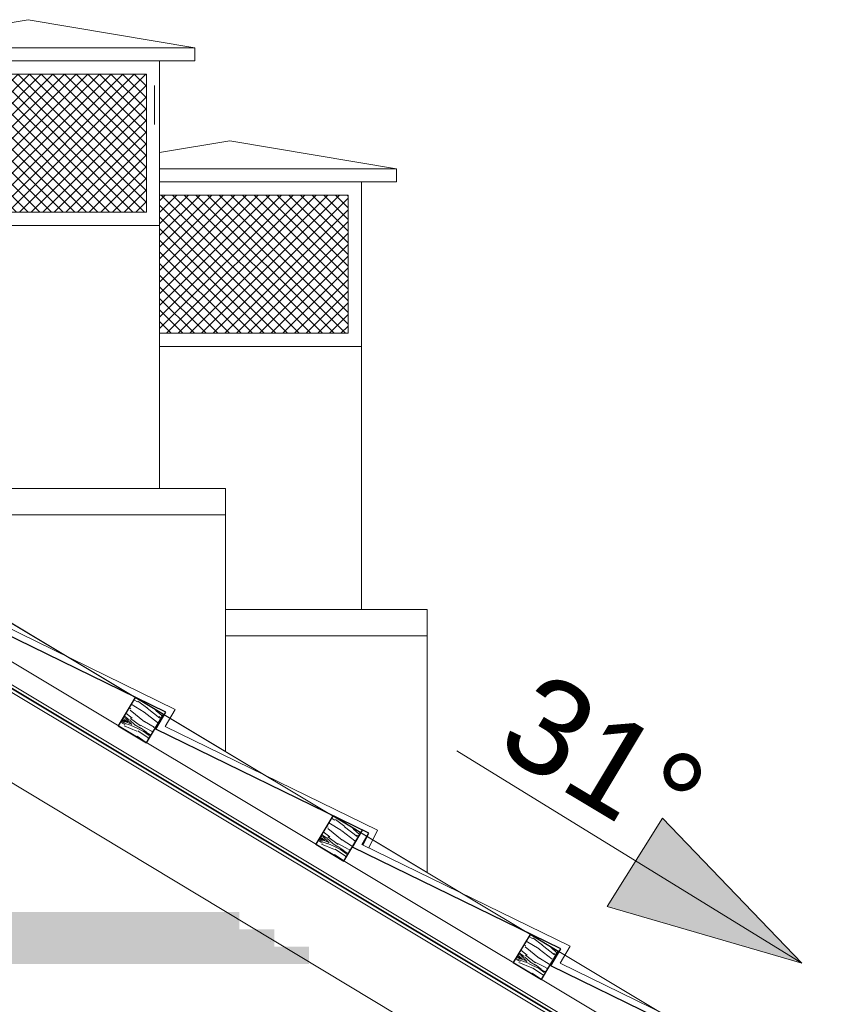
# Model space of a CAD drawing. Header units: millimetres. Extents: x -740 to 33545, y 5178 to 22494.
# Tile 193 of 250: x 9498 to 9619, y 13754 to 13903. Entities that reach past the tile are written whole.
import ezdxf
from ezdxf.lldxf.tags import DXFTag
from ezdxf.xclip import XClip

# ---------------------------------------------------------------- set-up
doc = ezdxf.new("R2010")
doc.units = ezdxf.units.MM
doc.header["$MEASUREMENT"] = 0
doc.header["$XCLIPFRAME"] = 0
for name, color, linetype, lineweight in [('A_izolacja', 252, 'Continuous', 9), ('A_l.przerywana', 252, 'ICAD_ISO03W100', 9), ('A_l.widokowa', 252, 'Continuous', 18), ('A_linie widokowe', 252, 'Continuous', 18), ('l. przekrojowa', 252, 'Continuous', 30), ('l.widokowa', 252, 'Continuous', 15), ('l.wypeĹ‚nien', 252, 'Continuous', 5)]:
    doc.layers.add(name, color=color, linetype=linetype, lineweight=lineweight)
doc.styles.add('Arial$001', font='arial.ttf', dxfattribs={"height": 1.791991})
tags = doc.linetypes.add('ICAD_ISO03W100', pattern=[30, 12, -18]).pattern_tags.tags
tags[6:7] = [DXFTag(74, 4), DXFTag(75, 0), DXFTag(340, '0'), DXFTag(46, 1.0), DXFTag(50, 0.0), DXFTag(44, 0.0), DXFTag(45, 0.0)]
tags[4:5] = [DXFTag(74, 4), DXFTag(75, 0), DXFTag(340, '0'), DXFTag(46, 1.0), DXFTag(50, 0.0), DXFTag(44, 0.0), DXFTag(45, 0.0)]

# ---------------------------------------------------------------- blocks, each defined once
blk = doc.blocks.new('MF2E3FC30')
at = {"true_color": 0xffffff}
blk.add_hatch(color=7, dxfattribs=at).paths.add_polyline_path([(106.128, 264.692), (106.128, 232.162), (159.159, 232.162), (159.159, 264.692)])
blk = doc.blocks.new('kominek')
at = {"layer": 'l.wypeĹ‚nien'}
h = blk.add_hatch(dxfattribs=at)
h.set_pattern_fill('ANSI37', color=256, scale=10, style=0)
h.set_pattern_definition([(45, (0, 10), (-0.88388348, 0.88388348), []), (135, (0, 10), (-0.88388348, -0.88388348), [])])
h.paths.add_polyline_path([(4702.4, 10862.64), (4738.4, 10862.64), (4738.4, 10841.64), (4702.4, 10841.64)])
at = {"layer": 'A_l.widokowa', "color": 7}
for p, q in [((4695.06, 10866.64), (4720.4, 10870.9)), ((4745.74, 10866.64), (4720.4, 10870.9)), ((4695.06, 10866.64), (4720.4, 10866.64)), ((4745.74, 10866.64), (4720.4, 10866.64))]:
    blk.add_line(p, q, dxfattribs=at)
for points in [[(4700.4, 10864.64), (4695.06, 10864.64), (4695.06, 10866.64)], [(4740.4, 10864.64), (4745.74, 10864.64), (4745.74, 10866.64)]]:
    blk.add_lwpolyline(points, dxfattribs=at)
for points in [[(4700.4, 10864.64), (4740.4, 10864.64), (4740.4, 10839.64), (4700.4, 10839.64)], [(4702.4, 10862.64), (4738.4, 10862.64), (4738.4, 10841.64), (4702.4, 10841.64)]]:
    blk.add_lwpolyline(points, close=True, dxfattribs=at)
at = {"layer": 'A_l.widokowa'}
blk.add_lwpolyline([(4700.4, 10839.64), (4740.4, 10839.64), (4740.4, 10799.64), (4700.4, 10799.64)], close=True, dxfattribs=at)

msp = doc.modelspace()

# ---------------------------------------------------------------- hatches: boundary and pattern name
msp.add_hatch(color=256).paths.add_polyline_path([(9616.48, 13759.82), (9595.32, 13781.82), (9586.88, 13768.42)])
at = {"layer": 'l.wypeĹ‚nien'}
h = msp.add_hatch(dxfattribs=at)
h.set_pattern_fill('ANSI37', color=256, scale=10, angle=180, style=0)
h.set_pattern_definition([(135, (14249.9299, 3023.893), (0.88388348, 0.88388348), []), (45, (14249.9299, 3023.893), (0.88388348, -0.88388348), [])])
h.paths.add_polyline_path([(9518.85, 13871.92), (9518.85, 13855.53), (9547.53, 13855.53), (9547.53, 13876.53), (9518.85, 13876.53)])
h = msp.add_hatch(dxfattribs=at)
h.set_pattern_fill('WOOD8', color=256, scale=10, angle=149.0577, style=0)
h.set_pattern_definition([(159.362504, (10244.4867, -2684.75155), (-56.602861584, 22.27366581), [1.11803, -110.68536]), (149.057704, (10243.44, -2684.357), (-3.43511, 13.718601), [1.1, -8.9]), (130.622804, (10242.497, -2683.792), (-12.0119779, 18.8603351), [0.94868, -30.67409]), (336.182704, (10241.8793, -2683.0718), (-65.17972982, 27.41537904), [0.80623, -79.81635]), (334.252104, (10242.6168, -2683.3974), (-90.91028372, 42.84064307), [1.10454, -109.34907]), (315.021504, (10243.6117, -2683.8772), (20.58883636, -24.00207817), [1.23693, -39.99412]), (139.595404, (10243.8005, -2684.3402), (-37.74254931, 34.28557092), [0.60828, -60.21935]), (155.397904, (10243.3373, -2683.9459), (73.756594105, -32.55709118), [0.90554, -89.64831]), (323.347104, (10242.514, -2683.5689), (72.04994424, -54.85257296), [1.00499, -99.49377]), (340.367604, (10243.3203, -2684.1689), (-39.44916255, 11.99015022), [0.5099, -50.48029]), (154.252104, (10245.2072, -2685.3001), (90.91028372, -42.84064307), [1.10454, -109.34907]), (160.367604, (10244.2123, -2684.8203), (39.44916255, -11.99015022), [1.0198, -49.97039]), (149.057704, (10243.252, -2684.478), (-3.43511, 13.718601), [1.2, -8.8]), (128.501704, (10242.2226, -2683.8606), (-32.600824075, 42.86241375), [0.8544, -84.58564]), (145.2436037, (10241.69066, -2683.19196), (-114.934197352, 80.561340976), [1.50333, -148.82963]), (154.252104, (10240.45555, -2682.3349), (90.91028372, -42.84064307), [1.10454, -109.34907]), (149.057704, (10239.461, -2681.855), (-3.43511, 13.718601), [1.1, -8.9]), (143.863304, (10247.0941, -2686.4313), (-80.626841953, 59.994272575), [1.10454, -109.34907]), (154.252104, (10246.202, -2685.7799), (90.91028372, -42.84064307), [1.10454, -109.34907]), (149.057704, (10247.197, -2686.26), (-3.43511, 13.718601), [0.6, -9.4]), (143.863304, (10246.6823, -2685.9512), (-80.626841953, 59.994272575), [1.10454, -109.34907]), (149.057704, (10245.79, -2685.3), (-3.43511, 13.718601), [1, -9]), (138.752904, (10244.9326, -2684.7857), (46.319423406, -39.427289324), [1.11803, -110.68536]), (143.863304, (10244.092, -2684.04855), (-80.626841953, 59.994272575), [1.10454, -109.34907]), (154.252104, (10243.1999, -2683.3972), (90.91028372, -42.84064307), [1.10454, -109.34907]), (154.252104, (10242.20505, -2682.9174), (90.91028372, -42.84064307), [1.10454, -109.34907]), (157.187804, (10241.2102, -2682.4375), (56.60287446, -22.27362129), [1.41421, -69.29646]), (149.057704, (10239.907, -2681.889), (-3.43511, 13.718601), [1.5, -8.5]), (161.586504, (10237.1646, -2687.241), (-48.02602469, 17.13187653), [0.92195, -91.27349]), (154.768304, (10236.2899, -2686.9498), (82.333448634, -37.69883899), [1.00499, -99.49377]), (140.927604, (10237.1646, -2687.241), (-46.31939021, 39.42732166), [0.70711, -70.00357]), (139.595404, (10236.6156, -2686.7953), (-37.74254931, 34.28557092), [1.21655, -59.61107]), (149.057704, (10244.266, -2691.149), (-3.43511, 13.718601), [1.2, -8.8]), (158.520004, (10243.2369, -2690.5315), (48.02602105, -17.13189142), [0.60828, -60.21935]), (307.256304, (10242.6709, -2690.3088), (-20.5888245, 24.00209266), [0.53852, -53.31313]), (316.0631037, (10242.9969, -2690.7374), (-66.908229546, 63.42940353), [1.33417, -132.08247]), (156.182704, (10236.2212, -2686.6754), (65.17972982, -27.41537904), [0.80623, -79.81635]), (141.932704, (10236.2212, -2686.6754), (-54.89625662, 44.56906099), [0.80623, -79.81635]), (149.057704, (10244.163, -2691.32), (-3.43511, 13.718601), [0.8, -9.2]), (315.021504, (10243.4771, -2690.9087), (20.58883636, -24.00207817), [0.82462, -40.40644]), (152.4242037, (10242.4306, -2689.9316), (142.371487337, -73.690973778), [1.70294, -168.59093]), (151.3483037, (10240.92114, -2689.14325), (210.9862617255, -114.825071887), [2.502, -247.69792]), (145.8779037, (10238.7255, -2687.9436), (-140.664851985, 95.986453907), [1.80278, -178.47479]), (139.595404, (10237.2331, -2686.9323), (-37.74254931, 34.28557092), [1.82483, -59.0028]), (138.752904, (10243.8034, -2691.92045), (46.319423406, -39.427289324), [1.11803, -110.68536]), (133.112304, (10242.9627, -2691.1833), (29.16567905, -29.14383716), [1.45602, -71.34508]), (149.057704, (10241.968, -2690.12), (-3.43511, 13.718601), [1.3, -8.7]), (157.187804, (10240.8527, -2689.452), (56.60287446, -22.27362129), [1.41421, -69.29646]), (145.4814037, (10239.54907, -2688.90367), (-123.511143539, 85.702961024), [1.60312, -158.70907]), (157.8039037, (10238.2282, -2687.9952), (-65.17975129, 27.415322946), [1.31529, -130.21417]), (163.093904, (10237.0104, -2687.4983), (30.87230726, -6.84840007), [1.23693, -39.99412]), (149.057704, (10235.827, -2687.139), (-3.43511, 13.718601), [0.7, -9.3]), (334.252104, (10242.4306, -2689.9316), (-90.91028372, 42.84064307), [2.20907, -108.24454]), (153.8213037, (10244.626, -2690.54815), (99.487122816, -47.982421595), [2.40832, -118.00763]), (149.057704, (10242.465, -2689.486), (-3.43511, 13.718601), [2.3, -7.7]), (144.9721037, (10240.4921, -2688.3031), (-106.357399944, 75.419513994), [2.80713, -137.54955]), (149.057704, (10238.193, -2686.692), (-3.43511, 13.718601), [2.5, -7.5]), (141.932704, (10243.5463, -2692.3493), (-54.89625662, 44.56906099), [2.41868, -78.2039]), (142.717504, (10241.6421, -2690.858), (-63.47308699, 49.71082968), [1.81108, -88.74277]), (151.5473037, (10240.2011, -2689.7609), (193.832658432, -104.541388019), [2.30217, -227.91512]), (155.5775037, (10238.177, -2688.66408), (238.423480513, -107.954817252), [3.52278, -348.75552]), (146.0449037, (10246.8884, -2686.77433), (-149.241636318, 101.128308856), [1.90263, -188.36035]), (157.187804, (10245.3102, -2685.7116), (56.60287446, -22.27362129), [2.12132, -68.58936]), (151.4436037, (10243.35483, -2684.88917), (202.409342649, -109.683439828), [2.40208, -237.80616]), (138.4380037, (10241.24497, -2683.7409), (84.061866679, -73.712972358), [1.62788, -161.16032]), (149.057704, (10240.027, -2682.661), (-3.43511, 13.718601), [2, -8]), (152.2375037, (10247.5054, -2685.7451), (150.948250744, -78.832896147), [1.80278, -178.47479]), (143.0487037, (10245.91017, -2684.90537), (80.626813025, -59.994302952), [1.9105, -189.13923]), (142.3479037, (10244.3834, -2683.7569), (72.049995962, -54.8525173), [1.71172, -169.4607]), (154.768304, (10243.0282, -2682.7113), (82.333448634, -37.69883899), [2.00998, -98.48878]), (161.1525037, (10241.20996, -2681.85445), (87.475214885, -29.12193258), [1.43178, -141.74643]), (139.595404, (10239.855, -2681.3919), (-37.74254931, 34.28557092), [1.21655, -59.61107]), (145.2436037, (10246.5285, -2687.3747), (-114.934197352, 80.561340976), [1.50333, -148.82963]), (161.8620037, (10245.29337, -2686.5177), (126.924380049, -41.11204913), [2.2561, -223.35418]), (149.057704, (10243.149, -2685.815), (-3.43511, 13.718601), [2.5, -7.5]), (143.6174037, (10241.00517, -2684.5299), (89.203704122, -65.136000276), [2.1095, -208.84073]), (142.3479037, (10239.30686, -2683.2786), (72.049995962, -54.8525173), [1.71172, -169.4607]), (149.057704, (10247.865, -2685.145), (-3.43511, 13.718601), [1.7, -8.3]), (140.927604, (10246.4073, -2684.2706), (-46.31939021, 39.42732166), [2.82843, -67.88225]), (151.4436037, (10244.21142, -2682.48787), (202.409342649, -109.683439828), [2.40208, -237.80616]), (154.5852037, (10242.10156, -2681.33962), (-190.3974003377, 90.8230770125), [3.11448, -308.33375]), (142.2149037, (10243.18635, -2692.94967), (135.523009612, -104.563449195), [2.51794, -249.27563]), (149.057704, (10241.196, -2691.407), (-3.43511, 13.718601), [2.8, -7.2]), (152.7099037, (10238.79487, -2689.96724), (276.1659606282, -142.2405109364), [4.70956, -466.24691]), (149.057704, (10244.986, -2689.948), (-3.43511, 13.718601), [2.4, -7.6]), (144.2941037, (10242.9275, -2688.71375), (-89.203719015, 65.135987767), [2.40832, -118.00763]), (150.9053037, (10240.9719, -2687.3082), (262.447391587, -145.6755583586), [3.10161, -307.05964]), (151.7840037, (10238.26166, -2685.8), (176.678841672, -94.258088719), [2.10238, -208.13558]), (154.252104, (10245.8086, -2688.5755), (90.91028372, -42.84064307), [2.20907, -108.24454]), (149.057704, (10243.819, -2687.616), (-3.43511, 13.718601), [3.2, -6.8]), (147.1485037, (10241.0743, -2685.97047), (-243.586937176, 157.6876763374), [3.00167, -297.16495]), (145.4814037, (10238.55266, -2684.3422), (-123.511143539, 85.702961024), [1.60312, -158.70907])])
h.paths.add_polyline_path([(9512.58, 13795.87), (9516.87, 13793.3), (9519.44, 13797.59), (9515.15, 13800.16)])
h = msp.add_hatch(dxfattribs=at)
h.set_pattern_fill('WOOD8', color=256, scale=10, angle=149.0577, style=0)
h.set_pattern_definition([(159.362504, (10274.5057, -2702.7477), (-56.602861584, 22.27366581), [1.11803, -110.68536]), (149.057704, (10273.459, -2702.354), (-3.43511, 13.718601), [1.1, -8.9]), (130.622804, (10272.516, -2701.788), (-12.0119779, 18.8603351), [0.94868, -30.67409]), (336.182704, (10271.8983, -2701.068), (-65.17972982, 27.41537904), [0.80623, -79.81635]), (334.252104, (10272.6358, -2701.3935), (-90.91028372, 42.84064307), [1.10454, -109.34907]), (315.021504, (10273.6307, -2701.8733), (20.58883636, -24.00207817), [1.23693, -39.99412]), (139.595404, (10273.8195, -2702.3363), (-37.74254931, 34.28557092), [0.60828, -60.21935]), (155.397904, (10273.3563, -2701.942), (73.756594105, -32.55709118), [0.90554, -89.64831]), (323.347104, (10272.533, -2701.5651), (72.04994424, -54.85257296), [1.00499, -99.49377]), (340.367604, (10273.3393, -2702.165), (-39.44916255, 11.99015022), [0.5099, -50.48029]), (154.252104, (10275.2262, -2703.2962), (90.91028372, -42.84064307), [1.10454, -109.34907]), (160.367604, (10274.2313, -2702.8164), (39.44916255, -11.99015022), [1.0198, -49.97039]), (149.057704, (10273.271, -2702.474), (-3.43511, 13.718601), [1.2, -8.8]), (128.501704, (10272.2415, -2701.8567), (-32.600824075, 42.86241375), [0.8544, -84.58564]), (145.2436037, (10271.70965, -2701.1881), (-114.934197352, 80.561340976), [1.50333, -148.82963]), (154.252104, (10270.4745, -2700.331), (90.91028372, -42.84064307), [1.10454, -109.34907]), (149.057704, (10269.48, -2699.851), (-3.43511, 13.718601), [1.1, -8.9]), (143.863304, (10277.1131, -2704.4274), (-80.626841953, 59.994272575), [1.10454, -109.34907]), (154.252104, (10276.221, -2703.776), (90.91028372, -42.84064307), [1.10454, -109.34907]), (149.057704, (10277.216, -2704.256), (-3.43511, 13.718601), [0.6, -9.4]), (143.863304, (10276.7013, -2703.9473), (-80.626841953, 59.994272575), [1.10454, -109.34907]), (149.057704, (10275.809, -2703.296), (-3.43511, 13.718601), [1, -9]), (138.752904, (10274.9516, -2702.7818), (46.319423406, -39.427289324), [1.11803, -110.68536]), (143.863304, (10274.11095, -2702.0447), (-80.626841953, 59.994272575), [1.10454, -109.34907]), (154.252104, (10273.2189, -2701.3933), (90.91028372, -42.84064307), [1.10454, -109.34907]), (154.252104, (10272.22405, -2700.9135), (90.91028372, -42.84064307), [1.10454, -109.34907]), (157.187804, (10271.2292, -2700.4337), (56.60287446, -22.27362129), [1.41421, -69.29646]), (149.057704, (10269.926, -2699.885), (-3.43511, 13.718601), [1.5, -8.5]), (161.586504, (10267.1836, -2705.2371), (-48.02602469, 17.13187653), [0.92195, -91.27349]), (154.768304, (10266.3089, -2704.9459), (82.333448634, -37.69883899), [1.00499, -99.49377]), (140.927604, (10267.1836, -2705.2371), (-46.31939021, 39.42732166), [0.70711, -70.00357]), (139.595404, (10266.6346, -2704.7914), (-37.74254931, 34.28557092), [1.21655, -59.61107]), (149.057704, (10274.285, -2709.145), (-3.43511, 13.718601), [1.2, -8.8]), (158.520004, (10273.2559, -2708.5276), (48.02602105, -17.13189142), [0.60828, -60.21935]), (307.256304, (10272.6899, -2708.3049), (-20.5888245, 24.00209266), [0.53852, -53.31313]), (316.0631037, (10273.0159, -2708.7335), (-66.908229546, 63.42940353), [1.33417, -132.08247]), (156.182704, (10266.2402, -2704.6715), (65.17972982, -27.41537904), [0.80623, -79.81635]), (141.932704, (10266.2402, -2704.6715), (-54.89625662, 44.56906099), [0.80623, -79.81635]), (149.057704, (10274.182, -2709.316), (-3.43511, 13.718601), [0.8, -9.2]), (315.021504, (10273.4961, -2708.9048), (20.58883636, -24.00207817), [0.82462, -40.40644]), (152.4242037, (10272.4496, -2707.9277), (142.371487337, -73.690973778), [1.70294, -168.59093]), (151.3483037, (10270.94014, -2707.13936), (210.9862617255, -114.825071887), [2.502, -247.69792]), (145.8779037, (10268.7445, -2705.9397), (-140.664851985, 95.986453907), [1.80278, -178.47479]), (139.595404, (10267.2521, -2704.9284), (-37.74254931, 34.28557092), [1.82483, -59.0028]), (138.752904, (10273.8224, -2709.9166), (46.319423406, -39.427289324), [1.11803, -110.68536]), (133.112304, (10272.9817, -2709.1794), (29.16567905, -29.14383716), [1.45602, -71.34508]), (149.057704, (10271.987, -2708.117), (-3.43511, 13.718601), [1.3, -8.7]), (157.187804, (10270.8717, -2707.4481), (56.60287446, -22.27362129), [1.41421, -69.29646]), (145.4814037, (10269.56806, -2706.8998), (-123.511143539, 85.702961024), [1.60312, -158.70907]), (157.8039037, (10268.2472, -2705.9913), (-65.17975129, 27.415322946), [1.31529, -130.21417]), (163.093904, (10267.0294, -2705.4944), (30.87230726, -6.84840007), [1.23693, -39.99412]), (149.057704, (10265.846, -2705.135), (-3.43511, 13.718601), [0.7, -9.3]), (334.252104, (10272.4496, -2707.9277), (-90.91028372, 42.84064307), [2.20907, -108.24454]), (153.8213037, (10274.645, -2708.5443), (99.487122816, -47.982421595), [2.40832, -118.00763]), (149.057704, (10272.484, -2707.482), (-3.43511, 13.718601), [2.3, -7.7]), (144.9721037, (10270.5111, -2706.2992), (-106.357399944, 75.419513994), [2.80713, -137.54955]), (149.057704, (10268.212, -2704.688), (-3.43511, 13.718601), [2.5, -7.5]), (141.932704, (10273.5653, -2710.3454), (-54.89625662, 44.56906099), [2.41868, -78.2039]), (142.717504, (10271.6611, -2708.8541), (-63.47308699, 49.71082968), [1.81108, -88.74277]), (151.5473037, (10270.22008, -2707.75702), (193.832658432, -104.541388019), [2.30217, -227.91512]), (155.5775037, (10268.19598, -2706.6602), (238.423480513, -107.954817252), [3.52278, -348.75552]), (146.0449037, (10276.9074, -2704.77044), (-149.241636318, 101.128308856), [1.90263, -188.36035]), (157.187804, (10275.3292, -2703.7077), (56.60287446, -22.27362129), [2.12132, -68.58936]), (151.4436037, (10273.37383, -2702.8853), (202.409342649, -109.683439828), [2.40208, -237.80616]), (138.4380037, (10271.26396, -2701.73703), (84.061866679, -73.712972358), [1.62788, -161.16032]), (149.057704, (10270.046, -2700.657), (-3.43511, 13.718601), [2, -8]), (152.2375037, (10277.5244, -2703.7412), (150.948250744, -78.832896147), [1.80278, -178.47479]), (143.0487037, (10275.92916, -2702.9015), (80.626813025, -59.994302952), [1.9105, -189.13923]), (142.3479037, (10274.4024, -2701.753), (72.049995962, -54.8525173), [1.71172, -169.4607]), (154.768304, (10273.0472, -2700.7074), (82.333448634, -37.69883899), [2.00998, -98.48878]), (161.1525037, (10271.22896, -2699.85056), (87.475214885, -29.12193258), [1.43178, -141.74643]), (139.595404, (10269.874, -2699.388), (-37.74254931, 34.28557092), [1.21655, -59.61107]), (145.2436037, (10276.5475, -2705.3708), (-114.934197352, 80.561340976), [1.50333, -148.82963]), (161.8620037, (10275.31237, -2704.5138), (126.924380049, -41.11204913), [2.2561, -223.35418]), (149.057704, (10273.168, -2703.811), (-3.43511, 13.718601), [2.5, -7.5]), (143.6174037, (10271.02416, -2702.526), (89.203704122, -65.136000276), [2.1095, -208.84073]), (142.3479037, (10269.32586, -2701.2747), (72.049995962, -54.8525173), [1.71172, -169.4607]), (149.057704, (10277.884, -2703.141), (-3.43511, 13.718601), [1.7, -8.3]), (140.927604, (10276.4263, -2702.2667), (-46.31939021, 39.42732166), [2.82843, -67.88225]), (151.4436037, (10274.2304, -2700.484), (202.409342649, -109.683439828), [2.40208, -237.80616]), (154.5852037, (10272.12056, -2699.33573), (-190.3974003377, 90.8230770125), [3.11448, -308.33375]), (142.2149037, (10273.20535, -2710.94578), (135.523009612, -104.563449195), [2.51794, -249.27563]), (149.057704, (10271.215, -2709.403), (-3.43511, 13.718601), [2.8, -7.2]), (152.7099037, (10268.81386, -2707.96335), (276.1659606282, -142.2405109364), [4.70956, -466.24691]), (149.057704, (10275.005, -2707.944), (-3.43511, 13.718601), [2.4, -7.6]), (144.2941037, (10272.9465, -2706.7099), (-89.203719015, 65.135987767), [2.40832, -118.00763]), (150.9053037, (10270.9909, -2705.3043), (262.447391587, -145.6755583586), [3.10161, -307.05964]), (151.7840037, (10268.28066, -2703.79613), (176.678841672, -94.258088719), [2.10238, -208.13558]), (154.252104, (10275.8276, -2706.5716), (90.91028372, -42.84064307), [2.20907, -108.24454]), (149.057704, (10273.838, -2705.612), (-3.43511, 13.718601), [3.2, -6.8]), (147.1485037, (10271.0933, -2703.96658), (-243.586937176, 157.6876763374), [3.00167, -297.16495]), (145.4814037, (10268.57166, -2702.3383), (-123.511143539, 85.702961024), [1.60312, -158.70907])])
h.paths.add_polyline_path([(9542.6, 13777.88), (9546.88, 13775.31), (9549.46, 13779.6), (9545.17, 13782.17)])
h = msp.add_hatch(dxfattribs=at)
h.set_pattern_fill('WOOD8', color=256, scale=10, angle=149.0577, style=0)
h.set_pattern_definition([(159.362504, (10304.5247, -2720.7438), (-56.602861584, 22.27366581), [1.11803, -110.68536]), (149.057704, (10303.478, -2720.35), (-3.43511, 13.718601), [1.1, -8.9]), (130.622804, (10302.535, -2719.784), (-12.0119779, 18.8603351), [0.94868, -30.67409]), (336.182704, (10301.9173, -2719.064), (-65.17972982, 27.41537904), [0.80623, -79.81635]), (334.252104, (10302.6548, -2719.3896), (-90.91028372, 42.84064307), [1.10454, -109.34907]), (315.021504, (10303.6497, -2719.8695), (20.58883636, -24.00207817), [1.23693, -39.99412]), (139.595404, (10303.8385, -2720.3324), (-37.74254931, 34.28557092), [0.60828, -60.21935]), (155.397904, (10303.3753, -2719.9382), (73.756594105, -32.55709118), [0.90554, -89.64831]), (323.347104, (10302.552, -2719.5612), (72.04994424, -54.85257296), [1.00499, -99.49377]), (340.367604, (10303.3583, -2720.1611), (-39.44916255, 11.99015022), [0.5099, -50.48029]), (154.252104, (10305.2452, -2721.2923), (90.91028372, -42.84064307), [1.10454, -109.34907]), (160.367604, (10304.2503, -2720.8125), (39.44916255, -11.99015022), [1.0198, -49.97039]), (149.057704, (10303.29, -2720.47), (-3.43511, 13.718601), [1.2, -8.8]), (128.501704, (10302.2605, -2719.8528), (-32.600824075, 42.86241375), [0.8544, -84.58564]), (145.2436037, (10301.72865, -2719.1842), (-114.934197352, 80.561340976), [1.50333, -148.82963]), (154.252104, (10300.4935, -2718.32715), (90.91028372, -42.84064307), [1.10454, -109.34907]), (149.057704, (10299.499, -2717.847), (-3.43511, 13.718601), [1.1, -8.9]), (143.863304, (10307.1321, -2722.4235), (-80.626841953, 59.994272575), [1.10454, -109.34907]), (154.252104, (10306.24, -2721.7721), (90.91028372, -42.84064307), [1.10454, -109.34907]), (149.057704, (10307.235, -2722.252), (-3.43511, 13.718601), [0.6, -9.4]), (143.863304, (10306.7203, -2721.9434), (-80.626841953, 59.994272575), [1.10454, -109.34907]), (149.057704, (10305.828, -2721.292), (-3.43511, 13.718601), [1, -9]), (138.752904, (10304.9706, -2720.7779), (46.319423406, -39.427289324), [1.11803, -110.68536]), (143.863304, (10304.12995, -2720.0408), (-80.626841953, 59.994272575), [1.10454, -109.34907]), (154.252104, (10303.2379, -2719.3894), (90.91028372, -42.84064307), [1.10454, -109.34907]), (154.252104, (10302.243, -2718.9096), (90.91028372, -42.84064307), [1.10454, -109.34907]), (157.187804, (10301.2482, -2718.4298), (56.60287446, -22.27362129), [1.41421, -69.29646]), (149.057704, (10299.945, -2717.881), (-3.43511, 13.718601), [1.5, -8.5]), (161.586504, (10297.2026, -2723.2332), (-48.02602469, 17.13187653), [0.92195, -91.27349]), (154.768304, (10296.32785, -2722.942), (82.333448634, -37.69883899), [1.00499, -99.49377]), (140.927604, (10297.2026, -2723.2332), (-46.31939021, 39.42732166), [0.70711, -70.00357]), (139.595404, (10296.6536, -2722.7875), (-37.74254931, 34.28557092), [1.21655, -59.61107]), (149.057704, (10304.304, -2727.141), (-3.43511, 13.718601), [1.2, -8.8]), (158.520004, (10303.2749, -2726.5237), (48.02602105, -17.13189142), [0.60828, -60.21935]), (307.256304, (10302.7089, -2726.301), (-20.5888245, 24.00209266), [0.53852, -53.31313]), (316.0631037, (10303.0349, -2726.7296), (-66.908229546, 63.42940353), [1.33417, -132.08247]), (156.182704, (10296.2591, -2722.6676), (65.17972982, -27.41537904), [0.80623, -79.81635]), (141.932704, (10296.2591, -2722.6676), (-54.89625662, 44.56906099), [0.80623, -79.81635]), (149.057704, (10304.201, -2727.312), (-3.43511, 13.718601), [0.8, -9.2]), (315.021504, (10303.5151, -2726.901), (20.58883636, -24.00207817), [0.82462, -40.40644]), (152.4242037, (10302.4686, -2725.9238), (142.371487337, -73.690973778), [1.70294, -168.59093]), (151.3483037, (10300.95913, -2725.13547), (210.9862617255, -114.825071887), [2.502, -247.69792]), (145.8779037, (10298.7635, -2723.9358), (-140.664851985, 95.986453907), [1.80278, -178.47479]), (139.595404, (10297.2711, -2722.9245), (-37.74254931, 34.28557092), [1.82483, -59.0028]), (138.752904, (10303.84135, -2727.9127), (46.319423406, -39.427289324), [1.11803, -110.68536]), (133.112304, (10303.0007, -2727.1755), (29.16567905, -29.14383716), [1.45602, -71.34508]), (149.057704, (10302.006, -2726.113), (-3.43511, 13.718601), [1.3, -8.7]), (157.187804, (10300.8907, -2725.4442), (56.60287446, -22.27362129), [1.41421, -69.29646]), (145.4814037, (10299.58706, -2724.8959), (-123.511143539, 85.702961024), [1.60312, -158.70907]), (157.8039037, (10298.2662, -2723.9874), (-65.17975129, 27.415322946), [1.31529, -130.21417]), (163.093904, (10297.0483, -2723.4905), (30.87230726, -6.84840007), [1.23693, -39.99412]), (149.057704, (10295.865, -2723.131), (-3.43511, 13.718601), [0.7, -9.3]), (334.252104, (10302.4686, -2725.9238), (-90.91028372, 42.84064307), [2.20907, -108.24454]), (153.8213037, (10304.664, -2726.5404), (99.487122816, -47.982421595), [2.40832, -118.00763]), (149.057704, (10302.503, -2725.478), (-3.43511, 13.718601), [2.3, -7.7]), (144.9721037, (10300.5301, -2724.2953), (-106.357399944, 75.419513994), [2.80713, -137.54955]), (149.057704, (10298.231, -2722.684), (-3.43511, 13.718601), [2.5, -7.5]), (141.932704, (10303.5843, -2728.3415), (-54.89625662, 44.56906099), [2.41868, -78.2039]), (142.717504, (10301.6801, -2726.8502), (-63.47308699, 49.71082968), [1.81108, -88.74277]), (151.5473037, (10300.23907, -2725.75313), (193.832658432, -104.541388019), [2.30217, -227.91512]), (155.5775037, (10298.21498, -2724.6563), (238.423480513, -107.954817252), [3.52278, -348.75552]), (146.0449037, (10306.9264, -2722.76655), (-149.241636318, 101.128308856), [1.90263, -188.36035]), (157.187804, (10305.3482, -2721.7039), (56.60287446, -22.27362129), [2.12132, -68.58936]), (151.4436037, (10303.3928, -2720.8814), (202.409342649, -109.683439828), [2.40208, -237.80616]), (138.4380037, (10301.28296, -2719.73314), (84.061866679, -73.712972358), [1.62788, -161.16032]), (149.057704, (10300.065, -2718.653), (-3.43511, 13.718601), [2, -8]), (152.2375037, (10307.5434, -2721.73733), (150.948250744, -78.832896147), [1.80278, -178.47479]), (143.0487037, (10305.94816, -2720.8976), (80.626813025, -59.994302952), [1.9105, -189.13923]), (142.3479037, (10304.4214, -2719.7491), (72.049995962, -54.8525173), [1.71172, -169.4607]), (154.768304, (10303.0662, -2718.7035), (82.333448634, -37.69883899), [2.00998, -98.48878]), (161.1525037, (10301.24795, -2717.8467), (87.475214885, -29.12193258), [1.43178, -141.74643]), (139.595404, (10299.893, -2717.3841), (-37.74254931, 34.28557092), [1.21655, -59.61107]), (145.2436037, (10306.5665, -2723.3669), (-114.934197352, 80.561340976), [1.50333, -148.82963]), (161.8620037, (10305.33136, -2722.5099), (126.924380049, -41.11204913), [2.2561, -223.35418]), (149.057704, (10303.187, -2721.808), (-3.43511, 13.718601), [2.5, -7.5]), (143.6174037, (10301.04316, -2720.52212), (89.203704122, -65.136000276), [2.1095, -208.84073]), (142.3479037, (10299.34485, -2719.2708), (72.049995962, -54.8525173), [1.71172, -169.4607]), (149.057704, (10307.903, -2721.137), (-3.43511, 13.718601), [1.7, -8.3]), (140.927604, (10306.4453, -2720.2629), (-46.31939021, 39.42732166), [2.82843, -67.88225]), (151.4436037, (10304.2494, -2718.4801), (202.409342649, -109.683439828), [2.40208, -237.80616]), (154.5852037, (10302.13955, -2717.33184), (-190.3974003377, 90.8230770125), [3.11448, -308.33375]), (142.2149037, (10303.22434, -2728.9419), (135.523009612, -104.563449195), [2.51794, -249.27563]), (149.057704, (10301.234, -2727.399), (-3.43511, 13.718601), [2.8, -7.2]), (152.7099037, (10298.83286, -2725.95946), (276.1659606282, -142.2405109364), [4.70956, -466.24691]), (149.057704, (10305.024, -2725.94), (-3.43511, 13.718601), [2.4, -7.6]), (144.2941037, (10302.9655, -2724.706), (-89.203719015, 65.135987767), [2.40832, -118.00763]), (150.9053037, (10301.0099, -2723.3004), (262.447391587, -145.6755583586), [3.10161, -307.05964]), (151.7840037, (10298.29965, -2721.79224), (176.678841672, -94.258088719), [2.10238, -208.13558]), (154.252104, (10305.8466, -2724.5677), (90.91028372, -42.84064307), [2.20907, -108.24454]), (149.057704, (10303.857, -2723.608), (-3.43511, 13.718601), [3.2, -6.8]), (147.1485037, (10301.1123, -2721.9627), (-243.586937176, 157.6876763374), [3.00167, -297.16495]), (145.4814037, (10298.59065, -2720.3344), (-123.511143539, 85.702961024), [1.60312, -158.70907])])
h.paths.add_polyline_path([(9572.62, 13759.88), (9576.9, 13757.31), (9579.47, 13761.6), (9575.19, 13764.17)])

# ---------------------------------------------------------------- linework, layer by layer
at = {"linetype": 'Continuous', "lineweight": 5}
for points in [[(9894.32, 13562.36), (9446.31, 13830.93), (9446.31, 13830.93)], [(9445.9, 13817.62), (9776.57, 13618.43), (9776.57, 13618.43)], [(9564.06, 13792.07), (9616.48, 13759.82), (9616.48, 13759.82)]]:
    msp.add_lwpolyline(points, dxfattribs=at)
for points in [[(9616.48, 13759.82), (9595.32, 13781.82), (9586.88, 13768.42)], [(9535.66, 13763.02), (9535.66, 13763.02)]]:
    msp.add_lwpolyline(points, close=True, dxfattribs=at)
at = {"layer": 'A_izolacja'}
for points in [[(9896.38, 13565.79), (9445.9, 13835.85)], [(9894.84, 13563.21), (9445.9, 13832.35)]]:
    msp.add_lwpolyline(points, dxfattribs=at)
at = {"layer": 'A_izolacja', "linetype": 'ICAD_ISO03W100', "lineweight": 35, "ltscale": 0.2}
msp.add_lwpolyline([(9894.58, 13562.79), (9445.9, 13831.77)], dxfattribs=at)
at = {"layer": 'A_l.przerywana', "ltscale": 0.3}
msp.add_lwpolyline([(9898.95, 13570.08), (9449.86, 13839.3)], dxfattribs=at)
at = {"layer": 'A_l.widokowa'}
for p, q in [((9518.85, 13883), (9529.53, 13884.8)), ((9554.87, 13880.53), (9529.53, 13884.8)), ((9518.85, 13880.53), (9529.53, 13880.53)), ((9554.87, 13880.53), (9529.53, 13880.53))]:
    msp.add_line(p, q, dxfattribs=at)
at = {"layer": 'A_l.widokowa', "linetype": 'Continuous'}
msp.add_lwpolyline([(9518.1, 13893.19), (9518.1, 13887.24), (9518.1, 13887.24)], dxfattribs=at)
at = {"layer": 'A_l.widokowa'}
for points in [[(9549.53, 13878.53), (9554.87, 13878.53), (9554.87, 13880.53)], [(9518.85, 13853.53), (9549.53, 13853.53), (9549.53, 13878.53), (9518.85, 13878.53)], [(9518.85, 13855.53), (9547.53, 13855.53), (9547.53, 13876.53), (9518.85, 13876.53)], [(9528.85, 13813.53), (9549.53, 13813.53), (9549.53, 13853.53), (9518.85, 13853.53)]]:
    msp.add_lwpolyline(points, dxfattribs=at)
at = {"layer": 'A_linie widokowe'}
for p, q in [((9559.53, 13813.53), (9528.85, 13813.53)), ((9559.53, 13809.53), (9559.53, 13813.53)), ((9559.53, 13773.56), (9499.53, 13809.53)), ((9528.85, 13809.53), (9559.53, 13809.53)), ((9528.85, 13809.53), (9559.53, 13809.53)), ((9559.53, 13809.53), (9559.53, 13773.56))]:
    msp.add_line(p, q, dxfattribs=at)
for points in [[(9528.85, 13831.92), (9468.85, 13831.92), (9468.85, 13827.92), (9528.85, 13827.92)], [(9528.85, 13791.95), (9468.85, 13827.92), (9468.85, 13827.92), (9528.85, 13827.92)]]:
    msp.add_lwpolyline(points, close=True, dxfattribs=at)
at = {"layer": 'l. przekrojowa'}
for points in [[(9519.44, 13797.59), (9515.15, 13800.16), (9512.58, 13795.87), (9516.87, 13793.3), (9519.44, 13797.59)], [(9549.46, 13779.6), (9545.17, 13782.17), (9542.6, 13777.88), (9546.88, 13775.31), (9549.46, 13779.6)], [(9579.47, 13761.6), (9575.19, 13764.17), (9572.62, 13759.88), (9576.9, 13757.31), (9579.47, 13761.6)]]:
    msp.add_lwpolyline(points, dxfattribs=at)
at = {"layer": 'l.widokowa', "lineweight": 30}
for points in [[(9549.76, 13777.77), (9550.64, 13779.56), (9518.28, 13795.37), (9519.81, 13797.95), (9488.14, 13813.42), (9489.67, 13816)], [(9609.8, 13741.78), (9610.68, 13743.57), (9578.32, 13759.38), (9579.85, 13761.96), (9548.18, 13777.43), (9549.71, 13780.01)]]:
    msp.add_lwpolyline(points, dxfattribs=at)
at = {"layer": 'l.widokowa'}
for points in [[(9550.66, 13777.33), (9551.98, 13780.02), (9519.69, 13795.79), (9521.22, 13798.37), (9489.56, 13813.84), (9490.53, 13815.49)], [(9610.7, 13741.34), (9612.01, 13744.03), (9579.73, 13759.8), (9581.26, 13762.38), (9549.6, 13777.85), (9550.57, 13779.5)]]:
    msp.add_lwpolyline(points, dxfattribs=at)
at = {"layer": 'l.wypeĹ‚nien'}
msp.add_line((9518.85, 13831.92), (9528.85, 13831.92), dxfattribs=at)
msp.add_lwpolyline([(9518.85, 13831.92), (9528.85, 13831.92), (9528.85, 13831.92), (9518.85, 13831.92)], close=True, dxfattribs=at)

# ---------------------------------------------------------------- block references
ref = msp.add_blockref('MF2E3FC30', (8054.52, 11171.88), dxfattribs=dict(xscale=9.994634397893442, yscale=9.994634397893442, zscale=9.994634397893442))
XClip(ref).set_block_clipping_path([(130.7823172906, 259.4467023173), (147.7257754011, 259.4467023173), (147.7257754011, 259.7114438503), (130.7823172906, 259.7114438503), (130.7823172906, 259.4467023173)])
ref = msp.add_blockref('MF2E3FC30', (8054.52, 11171.88), dxfattribs=dict(xscale=9.994634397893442, yscale=9.994634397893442, zscale=9.994634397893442))
XClip(ref).set_block_clipping_path([(130.5175757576, 259.1819607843), (148.255258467, 259.1819607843), (148.255258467, 259.4467023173), (130.5175757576, 259.4467023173), (130.5175757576, 259.1819607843)])
ref = msp.add_blockref('MF2E3FC30', (8054.52, 11171.88), dxfattribs=dict(xscale=9.994634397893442, yscale=9.994634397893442, zscale=9.994634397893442))
XClip(ref).set_block_clipping_path([(129.9880926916, 258.9172192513), (148.784741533, 258.9172192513), (148.784741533, 259.1819607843), (129.9880926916, 259.1819607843), (129.9880926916, 258.9172192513)])
at = {"layer": 'l.wypeĹ‚nien', "xscale": -1}
msp.add_blockref('kominek', (14219.25, 3032.29), dxfattribs=at)

# ---------------------------------------------------------------- texts
at = {"style": 'Arial$001'}
msp.add_text('31°', height=14.44, rotation=-30.8999, dxfattribs=at).set_placement((9569.57, 13792.35))

doc.saveas('drawing.dxf')
